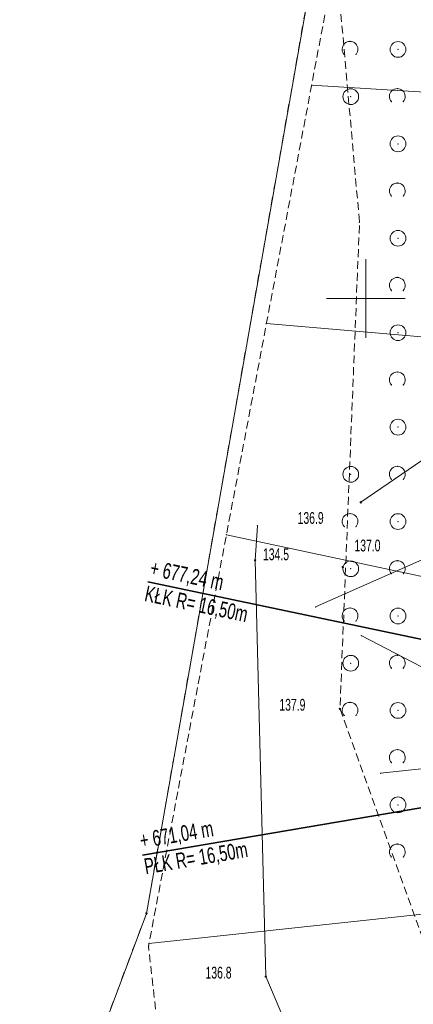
# Model space of a CAD drawing. Extents: x 6456700 to 6518119, y 5963420 to 5980059.
# Tile 186 of 256: x 6512447 to 6512472, y 5966254 to 5966317. Entities that reach past the tile are written whole.
import ezdxf
from ezdxf.enums import TextEntityAlignment as Align

# ---------------------------------------------------------------- set-up
doc = ezdxf.new("R2010")
doc.units = 0
doc.header["$MEASUREMENT"] = 0
doc.linetypes.add('L_0_03', pattern=[1, 0.5, -0.5])
doc.linetypes.add('L_0_5A', pattern=[0.75, 0.5, -0.25])
doc.layers.get('0').update_dxf_attribs({"color": 2, "linetype": 'CONTINUOUS', "lineweight": 5})
for name, color, linetype, lineweight in [('000_Inne__niezydentyfikowane_', 7, 'CONTINUOUS', 18), ('18mm Kreska ciągła', 7, 'CONTINUOUS', 18), ('203_punkt_graniczny', 7, 'CONTINUOUS', 18), ('218_kontur_uzytku_gruntowego', 96, 'L_0_03', 18), ('219_dzialka_ewidencyjna', 7, 'CONTINUOUS', 18), ('35mm Ciągła', 7, 'CONTINUOUS', 35), ('9mm Kreska ciągła', 252, 'CONTINUOUS', 9), ('pikieta_naturalna', 7, 'CONTINUOUS', 18), ('pikieta_naturalna_Atr2', 7, 'CONTINUOUS', 18), ('przewod_wodociagowy', 7, 'CONTINUOUS', 18), ('siatka_krzyrzy', 7, 'CONTINUOUS', 18), ('skarpa_nieumocniona', 7, 'CONTINUOUS', 18), ('zadrzewienie__zakrzewienie', 7, 'CONTINUOUS', 18)]:
    doc.layers.add(name, color=color, linetype=linetype, lineweight=lineweight)
doc.styles.get("Standard").update_dxf_attribs({"font": 'txt', "width": 0.75})
doc.styles.add('Znaczniki', font='GOTHIC.TTF', dxfattribs={"width": 0.7})

# ---------------------------------------------------------------- blocks, each defined once
blk = doc.blocks.new('mdcp_nowa')
at = {"layer": '203_punkt_graniczny', "linetype": 'Continuous', "lineweight": 18}
blk.add_hatch(color=18, dxfattribs=at).paths.add_polyline_path([(6495186.07, 5982710.885, 1), (6495186.07, 5982710.975, 1)])
at = {"layer": 'pikieta_naturalna', "linetype": 'Continuous', "lineweight": 18}
for points in [[(6495199.68, 5982737.005, 1), (6495199.68, 5982737.095, 1)], [(6495192.97, 5982733.325, 1), (6495192.97, 5982733.415, 1)], [(6495198.54, 5982732.885, 1), (6495198.54, 5982732.975, 1)], [(6495198.36, 5982723.875, 1), (6495198.36, 5982723.965, 1)], [(6495193.65, 5982706.875, 1), (6495193.65, 5982706.965, 1)]]:
    blk.add_hatch(color=18, dxfattribs=at).paths.add_polyline_path(points)
at = {"layer": '000_Inne__niezydentyfikowane_', "linetype": 'Continuous', "lineweight": 18, "flags": 128}
for points in [[(6495219.16, 5982762.16), (6495196.56, 5982763.55)], [(6495217.59, 5982746.35), (6495193.69, 5982748.42)], [(6495215.39, 5982729.82), (6495191.15, 5982734.99)], [(6495213.86, 5982721.21), (6495200.94, 5982719.83)], [(6495214.84, 5982712.08), (6495186.23, 5982709.02)]]:
    blk.add_lwpolyline(points, dxfattribs=at)
at = {"layer": '000_Inne__niezydentyfikowane_'}
for p in [(6495196.56, 5982763.55), (6495193.69, 5982748.42), (6495191.15, 5982734.99), (6495200.94, 5982719.83), (6495186.23, 5982709.02)]:
    blk.add_point(p, dxfattribs=at)
at = {"layer": '203_punkt_graniczny', "color": 7, "linetype": 'Continuous', "lineweight": 18}
blk.add_circle((6495186.07, 5982710.93), 0.045, dxfattribs=at)
at = {"layer": '203_punkt_graniczny'}
blk.add_point((6495186.07, 5982710.93), dxfattribs=at)
at = {"layer": '218_kontur_uzytku_gruntowego', "lineweight": 18, "flags": 128}
for points in [[(6495197.03, 5982773.19), (6495186.07, 5982710.93)], [(6495186.07, 5982710.93), (6495175.73, 5982683.41)]]:
    blk.add_lwpolyline(points, dxfattribs=at)
at = {"layer": '218_kontur_uzytku_gruntowego'}
blk.add_point((6495186.07, 5982710.93), dxfattribs=at)
blk.add_point((6495186.07, 5982710.93), dxfattribs=at)
at = {"layer": '219_dzialka_ewidencyjna', "color": 3, "linetype": 'Continuous', "lineweight": 18, "flags": 128}
for points in [[(6495197.03, 5982773.19), (6495186.07, 5982710.93)], [(6495186.07, 5982710.93), (6495175.73, 5982683.41)]]:
    blk.add_lwpolyline(points, dxfattribs=at)
at = {"layer": '219_dzialka_ewidencyjna', "color": 3}
blk.add_point((6495186.07, 5982710.93), dxfattribs=at)
blk.add_point((6495186.07, 5982710.93), dxfattribs=at)
at = {"layer": 'pikieta_naturalna', "color": 7, "linetype": 'Continuous', "lineweight": 18}
for centre in [(6495199.68, 5982737.05), (6495192.97, 5982733.37), (6495198.54, 5982732.93), (6495198.36, 5982723.92), (6495193.65, 5982706.92)]:
    blk.add_circle(centre, 0.045, dxfattribs=at)
at = {"layer": 'pikieta_naturalna'}
for p in [(6495199.68, 5982737.05), (6495192.97, 5982733.37), (6495198.54, 5982732.93), (6495198.36, 5982723.92), (6495193.65, 5982706.92)]:
    blk.add_point(p, dxfattribs=at)
at = {"layer": 'przewod_wodociagowy', "color": 5, "linetype": 'Continuous', "lineweight": 18, "flags": 128}
for points in [[(6495199.68, 5982737.05), (6495218.71, 5982750.07), (6495236.73, 5982758.33), (6495239.81, 5982767.68), (6495237.72, 5982768.37)], [(6495196.81, 5982730.4), (6495218.5, 5982740), (6495231.4, 5982741.02), (6495240.18, 5982742.91)], [(6495193.12, 5982735.56), (6495192.97, 5982733.37), (6495193.65, 5982706.92), (6495209.69, 5982669.14), (6495217.53, 5982659.61)], [(6495199.71, 5982728.58), (6495215.49, 5982720.38), (6495247.68, 5982715.98)]]:
    blk.add_lwpolyline(points, dxfattribs=at)
at = {"layer": 'przewod_wodociagowy'}
for p in [(6495199.68, 5982737.05), (6495193.12, 5982735.56), (6495192.97, 5982733.37), (6495196.81, 5982730.4), (6495199.71, 5982728.58), (6495193.65, 5982706.92)]:
    blk.add_point(p, dxfattribs=at)
at = {"layer": 'siatka_krzyrzy', "linetype": 'Continuous', "lineweight": 18, "flags": 128}
for points in [[(6495200, 5982747.5), (6495200, 5982752.5)], [(6495197.5, 5982750), (6495202.5, 5982750)]]:
    blk.add_lwpolyline(points, dxfattribs=at)
at = {"layer": 'skarpa_nieumocniona', "color": 7, "linetype": 'L_0_5A', "lineweight": 18, "flags": 128}
blk.add_lwpolyline([(6495164.9, 5982649.94), (6495163.09, 5982656.15), (6495163.22, 5982669.76), (6495188.38, 5982689.5), (6495186.2, 5982708.84), (6495198.1, 5982771.69), (6495189.71, 5982797.13), (6495190.11, 5982813.04), (6495182.48, 5982827.31), (6495178.96, 5982851.25), (6495191.07, 5982840.79), (6495191.62, 5982834.85), (6495199.04, 5982823.27), (6495211.41, 5982810.19), (6495217.82, 5982801.43), (6495220.68, 5982793.48), (6495219.14, 5982761.8), (6495218.03, 5982751.42), (6495216.68, 5982735.87), (6495213.76, 5982722.16), (6495216.69, 5982694.74), (6495210.67, 5982683.55), (6495198.18, 5982673.88), (6495187.65, 5982663.43), (6495180.03, 5982652.28), (6495172.14, 5982641.91), (6495170.9, 5982640.23)], close=True, dxfattribs=at)
at = {"layer": 'skarpa_nieumocniona'}
blk.add_point((6495186.2, 5982708.84), dxfattribs=at)
blk.add_point((6495186.2, 5982708.84), dxfattribs=at)
at = {"layer": 'zadrzewienie__zakrzewienie', "color": 7, "linetype": 'L_0_5A', "lineweight": 18, "flags": 128}
blk.add_lwpolyline([(6495208.22, 5982696.63), (6495198.36, 5982723.92), (6495199.6, 5982754.85), (6495198.1, 5982771.69), (6495189.71, 5982797.13), (6495190.11, 5982813.04), (6495182.48, 5982827.31), (6495178.96, 5982851.25), (6495191.07, 5982840.79), (6495191.62, 5982834.85), (6495199.04, 5982823.27), (6495211.41, 5982810.19), (6495217.82, 5982801.43), (6495220.68, 5982793.48), (6495219.14, 5982761.8), (6495218.03, 5982751.42), (6495216.68, 5982735.87), (6495213.76, 5982722.16), (6495216.69, 5982694.74)], close=True, dxfattribs=at)
at = {"layer": 'zadrzewienie__zakrzewienie', "color": 7, "linetype": 'Continuous', "lineweight": 18}
for centre in [(6495202.046, 5982765.826), (6495199.046, 5982762.826), (6495202.046, 5982759.826), (6495202.046, 5982753.826), (6495202.046, 5982747.826), (6495202.046, 5982741.826), (6495199.046, 5982738.826), (6495202.046, 5982735.826), (6495199.046, 5982732.826), (6495202.046, 5982729.826), (6495199.046, 5982726.826), (6495202.046, 5982723.826), (6495202.046, 5982717.826)]:
    blk.add_circle(centre, 0.5, dxfattribs=at)
for centre in [(6495199.004, 5982765.837), (6495202.004, 5982762.837), (6495202.004, 5982756.837), (6495202.004, 5982750.837), (6495202.004, 5982744.837), (6495202.004, 5982738.837), (6495199.004, 5982735.837), (6495202.004, 5982732.837), (6495199.004, 5982729.837), (6495202.004, 5982726.837), (6495199.004, 5982723.837), (6495202.004, 5982720.837), (6495202.004, 5982714.837)]:
    blk.add_arc(centre, 0.5, 318.85, 221.162, dxfattribs=at)
at = {"layer": 'zadrzewienie__zakrzewienie'}
for p in [(6495199.004, 5982766.337), (6495198.628, 5982765.508), (6495199.38, 5982765.508), (6495202.046, 5982765.826), (6495199.046, 5982762.826), (6495202.004, 5982763.337), (6495201.628, 5982762.508), (6495202.38, 5982762.508), (6495202.046, 5982759.826), (6495202.004, 5982757.337), (6495201.628, 5982756.508), (6495202.38, 5982756.508), (6495199.6, 5982754.85), (6495202.046, 5982753.826), (6495202.004, 5982751.337), (6495201.628, 5982750.508), (6495202.38, 5982750.508), (6495202.046, 5982747.826), (6495202.004, 5982745.337), (6495201.628, 5982744.508), (6495202.38, 5982744.508), (6495202.046, 5982741.826), (6495202.004, 5982739.337), (6495199.046, 5982738.826), (6495201.628, 5982738.508), (6495202.38, 5982738.508), (6495199.004, 5982736.337), (6495198.628, 5982735.508), (6495199.38, 5982735.508), (6495202.046, 5982735.826), (6495199.046, 5982732.826), (6495202.004, 5982733.337), (6495201.628, 5982732.508), (6495202.38, 5982732.508), (6495199.004, 5982730.337), (6495202.046, 5982729.826), (6495198.628, 5982729.508), (6495199.38, 5982729.508), (6495202.004, 5982727.337), (6495199.046, 5982726.826), (6495201.628, 5982726.508), (6495202.38, 5982726.508), (6495199.004, 5982724.337), (6495198.36, 5982723.92), (6495198.628, 5982723.508), (6495199.38, 5982723.508), (6495202.046, 5982723.826), (6495202.004, 5982721.337), (6495201.628, 5982720.508), (6495202.38, 5982720.508), (6495202.046, 5982717.826), (6495202.004, 5982715.337), (6495201.628, 5982714.508), (6495202.38, 5982714.508)]:
    blk.add_point(p, dxfattribs=at)
at = {"layer": 'pikieta_naturalna_Atr2', "color": 7, "lineweight": 15, "width": 0.66}
for s, p in [('136.9', (6495195.67, 5982736.43)), ('137.0', (6495199.28, 5982734.68)), ('134.5', (6495193.47, 5982734.12)), ('137.9', (6495194.51, 5982724.56)), ('136.8', (6495189.82, 5982707.54))]:
    blk.add_text(s, height=0.75, dxfattribs=at).set_placement(p, align=Align.TOP_LEFT)

msp = doc.modelspace()

# ---------------------------------------------------------------- block references
at = {"linetype": 'ByBlock'}
msp.add_blockref('mdcp_nowa', (17268.786, -16450.998), dxfattribs=at)

# ---------------------------------------------------------------- next in the draw order: hatches: boundary and pattern name
at = {"layer": '9mm Kreska ciągła'}
h = msp.add_hatch(dxfattribs=at)
h.set_pattern_fill('SAND_AND_LIME', color=4, scale=0.1)
h.set_pattern_definition([(37.5, (6512163.41104, 5965706.02106), (-0.006803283, 0.208096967), [0, -0.16416, 0, -0.1836, 0, -0.1755]), (7.5, (6512163.41104, 5965706.02106), (0.19113588, 0.30479178), [0, -0.08856, 0, -0.14796, 0, -0.0567]), (-32.5, (6512163.2782, 5965706.02106), (0.33632732, 0.00061118), [0, -0.054, 0, -0.1944, 0, -0.2538]), (-42.5, (6512163.2782, 5965706.02106), (0.32466167, 0.09478896), [0, -0.027, 0, -0.12744, 0, -0.1458])])
edge = h.paths.add_edge_path()
edge.add_line((6512494.454, 5966351.121), (6512492.815, 5966327.914))
edge.add_arc((6512641.445, 5966317.419), 149, 175.96099, 178.25385)
edge.add_line((6512492.514, 5966321.96), (6512491.933, 5966302.891))
edge.add_arc((6512440.957, 5966304.445), 51, 348.13301, 358.25385, ccw=False)
edge.add_line((6512490.867, 5966293.957), (6512486.741, 5966274.321))
edge.add_arc((6512500.441, 5966271.442), 14, 168.13301, 189.66075)
edge.add_line((6512486.64, 5966269.093), (6512490.395, 5966247.035))
edge.add_line((6512490.395, 5966247.035), (6512490.607, 5966245.791))
edge.add_arc((6512474.833, 5966243.106), 16, 357.41334, 369.66075, ccw=False)
edge.add_line((6512490.817, 5966242.384), (6512490.724, 5966240.322))
edge.add_arc((6512474.74, 5966241.044), 16, 304.69475, 357.41334, ccw=False)
edge.add_line((6512483.848, 5966227.889), (6512479.157, 5966224.642))
edge.add_arc((6512563.968, 5966102.134), 149, 124.69475, 128.17467)
edge.add_line((6512471.877, 5966219.268), (6512459.798, 5966209.771))
edge.add_arc((6512468.451, 5966198.766), 14, 128.17467, 146.52826)
edge.add_line((6512456.773, 5966206.487), (6512454.137, 5966202.499))
edge.add_arc((6512536.718, 5966147.898), 99, 146.52826, 150.19331)
edge.add_line((6512450.815, 5966197.109), (6512447.264, 5966190.909))
edge.add_arc((6512533.167, 5966141.699), 99, 150.19331, 155.56334)
edge.add_line((6512443.035, 5966182.654), (6512432.867, 5966160.275))
edge.add_arc((6512409.196, 5966171.031), 26, 321.1758, 335.56334, ccw=False)
edge.add_line((6512429.452, 5966154.731), (6512421.621, 5966145))
edge.add_arc((6512409.156, 5966155.031), 16, 309.59305, 321.1758, ccw=False)
edge.add_line((6512419.353, 5966142.701), (6512410.592, 5966135.455))
edge.add_arc((6512400.395, 5966147.785), 16, 291.72006, 309.59305, ccw=False)
edge.add_line((6512406.316, 5966132.921), (6512399.28, 5966130.118))
edge.add_arc((6512417.414, 5966084.597), 49, 111.72006, 118.67866)
edge.add_line((6512393.899, 5966127.586), (6512378.766, 5966119.308))
edge.add_arc((6512390.283, 5966098.252), 24, 118.67866, 130.97644)
edge.add_line((6512374.545, 5966116.372), (6512369.458, 5966111.954))
edge.add_arc((6512385.196, 5966093.834), 24, 130.97644, 144.24742)
edge.add_line((6512365.719, 5966107.857), (6512360.498, 5966100.604))
edge.add_arc((6512392.148, 5966077.817), 39, 144.24742, 151.71864)
edge.add_line((6512357.804, 5966096.296), (6512346.179, 5966074.69))
edge.add_arc((6512310.073, 5966094.116), 41, 323.54004, 331.71864, ccw=False)
edge.add_line((6512343.048, 5966069.751), (6512332.977, 5966056.12))
edge.add_arc((6512291.959, 5966086.427), 51, 314.86874, 323.54004, ccw=False)
edge.add_line((6512327.939, 5966050.283), (6512325.436, 5966047.791))
edge.add_arc((6512381.169, 5965991.802), 79, 134.86874, 142.03498)
edge.add_line((6512318.887, 5966040.401), (6512317.812, 5966039.024))
edge.add_arc((6512348.559, 5966015.032), 39, 142.03498, 151.90193)
edge.add_line((6512314.155, 5966033.4), (6512307.014, 5966020.024))
edge.add_arc((6512085.596, 5966138.241), 251, 330.1315, 331.90193, ccw=False)
edge.add_line((6512303.256, 5966013.24), (6512293.172, 5965995.681))
edge.add_arc((6512509.097, 5965871.676), 249, 150.1315, 153.31422)
edge.add_line((6512286.62, 5965983.501), (6512270.802, 5965952.031))
edge.add_arc((6512493.279, 5965840.205), 249, 153.31422, 155.41165)
edge.add_line((6512266.858, 5965943.813), (6512249.846, 5965906.636))
edge.add_arc((6512203.471, 5965927.857), 51, 325.40047, 335.41165, ccw=False)
edge.add_line((6512245.451, 5965898.897), (6512232.463, 5965880.07))
edge.add_arc((6512313.954, 5965823.854), 99, 145.40047, 150.15364)
edge.add_line((6512228.085, 5965873.124), (6512213.877, 5965848.362))
edge.add_arc((6512299.746, 5965799.092), 99, 150.15364, 156.12969)
edge.add_line((6512209.214, 5965839.154), (6512198.858, 5965815.752))
edge.add_arc((6512518.006, 5965674.523), 349, 156.12969, 156.8073)
edge.add_line((6512197.211, 5965811.968), (6512194.929, 5965806.643))
edge.add_arc((6512331.888, 5965747.963), 149, 156.8073, 160.58951)
edge.add_line((6512191.357, 5965797.481), (6512178.615, 5965761.319))
edge.add_arc((6511941.881, 5965844.735), 251, 339.22463, 340.58951, ccw=False)
edge.add_line((6512176.561, 5965755.704), (6512169.456, 5965736.976))
edge.add_arc((6512195.168, 5965727.222), 27.5, 159.22463, 216.73933)
edge.add_line((6512173.13, 5965710.772), (6512174.444, 5965709.012))
edge.add_line((6512174.444, 5965709.012), (6512170.437, 5965706.021))
edge.add_line((6512170.437, 5965706.021), (6512164.212, 5965719.71))
edge.add_arc((6512161.212, 5965719.741), 3, 359.40734, 370.87144)
edge.add_arc((6512205.039, 5965728.159), 41.628, 165.26056, 190.87144, ccw=False)
edge.add_line((6512164.781, 5965738.75), (6512171.886, 5965757.477))
edge.add_arc((6511941.881, 5965844.735), 246, 339.22463, 340.58951)
edge.add_line((6512173.899, 5965762.981), (6512186.641, 5965799.143))
edge.add_arc((6512331.888, 5965747.963), 154, 156.8073, 160.58951, ccw=False)
edge.add_line((6512190.333, 5965808.612), (6512192.615, 5965813.937))
edge.add_arc((6512518.006, 5965674.523), 354, 156.12969, 156.8073, ccw=False)
edge.add_line((6512194.286, 5965817.775), (6512204.642, 5965841.178))
edge.add_arc((6512299.746, 5965799.092), 104, 150.15364, 156.12969, ccw=False)
edge.add_line((6512209.541, 5965850.851), (6512223.749, 5965875.613))
edge.add_arc((6512313.954, 5965823.854), 104, 145.40047, 150.15364, ccw=False)
edge.add_line((6512228.348, 5965882.91), (6512241.335, 5965901.737))
edge.add_arc((6512203.471, 5965927.857), 46, 325.40047, 335.41165)
edge.add_line((6512245.3, 5965908.717), (6512262.312, 5965945.894))
edge.add_arc((6512493.279, 5965840.205), 254, 153.31422, 155.41165, ccw=False)
edge.add_line((6512266.334, 5965954.276), (6512282.153, 5965985.747))
edge.add_arc((6512509.097, 5965871.676), 254, 150.1315, 153.31422, ccw=False)
edge.add_line((6512288.836, 5965998.171), (6512298.92, 5966015.73))
edge.add_arc((6512085.596, 5966138.241), 246, 330.1315, 331.90193)
edge.add_line((6512302.603, 5966022.379), (6512309.745, 5966035.755))
edge.add_arc((6512348.559, 5966015.032), 44, 142.03498, 151.90193, ccw=False)
edge.add_line((6512313.87, 5966042.1), (6512314.945, 5966043.477))
edge.add_arc((6512381.169, 5965991.802), 84, 134.86874, 142.03498, ccw=False)
edge.add_line((6512321.909, 5966051.335), (6512324.411, 5966053.826))
edge.add_arc((6512291.959, 5966086.427), 46, 314.86874, 323.54004)
edge.add_line((6512328.955, 5966059.091), (6512339.027, 5966072.722))
edge.add_arc((6512310.073, 5966094.116), 36, 323.54004, 331.71864)
edge.add_line((6512341.776, 5966077.059), (6512353.4, 5966098.665))
edge.add_arc((6512392.148, 5966077.817), 44, 144.24742, 151.71864, ccw=False)
edge.add_line((6512356.44, 5966103.526), (6512361.662, 5966110.778))
edge.add_arc((6512385.196, 5966093.834), 29, 130.97644, 144.24742, ccw=False)
edge.add_line((6512366.18, 5966115.728), (6512371.267, 5966120.147))
edge.add_arc((6512390.283, 5966098.252), 29, 118.67866, 130.97644, ccw=False)
edge.add_line((6512376.366, 5966123.695), (6512391.499, 5966131.972))
edge.add_arc((6512417.414, 5966084.597), 54, 111.72006, 118.67866, ccw=False)
edge.add_line((6512397.43, 5966134.763), (6512404.466, 5966137.566))
edge.add_arc((6512400.395, 5966147.785), 11, 291.72006, 309.59305)
edge.add_line((6512407.405, 5966139.308), (6512409.544, 5966141.077))
edge.add_line((6512409.544, 5966141.077), (6512412.36, 5966140.811))
edge.add_line((6512412.36, 5966140.811), (6512417.441, 5966145.013))
edge.add_arc((6512409.156, 5966155.031), 13, 309.59305, 321.1758)
edge.add_line((6512419.284, 5966146.881), (6512427.115, 5966156.612))
edge.add_arc((6512409.196, 5966171.031), 23, 321.1758, 335.56334)
edge.add_line((6512430.135, 5966161.516), (6512434.645, 5966171.44))
edge.add_line((6512434.645, 5966171.44), (6512440.928, 5966185.268))
edge.add_line((6512440.928, 5966185.268), (6512439.963, 5966187.841))
edge.add_arc((6512668.213, 5966069.673), 257.025, 151.22581, 152.62894, ccw=False)
edge.add_line((6512442.925, 5966193.394), (6512446.477, 5966199.594))
edge.add_arc((6512536.718, 5966147.898), 104, 146.52826, 150.19331, ccw=False)
edge.add_line((6512449.966, 5966205.257), (6512452.602, 5966209.244))
edge.add_arc((6512468.451, 5966198.766), 19, 128.17467, 146.52826, ccw=False)
edge.add_line((6512456.708, 5966213.702), (6512468.787, 5966223.198))
edge.add_arc((6512563.968, 5966102.134), 154, 124.69475, 128.17467, ccw=False)
edge.add_line((6512476.311, 5966228.753), (6512481.002, 5966232))
edge.add_arc((6512474.74, 5966241.044), 11, 304.69475, 357.41334)
edge.add_line((6512485.729, 5966240.548), (6512485.822, 5966242.609))
edge.add_arc((6512474.833, 5966243.106), 11, 357.41334, 369.66075)
edge.add_line((6512485.677, 5966244.952), (6512485.4, 5966246.584))
edge.add_line((6512485.4, 5966246.584), (6512485.465, 5966247.035))
edge.add_line((6512485.465, 5966247.035), (6512481.305, 5966271.715))
edge.add_line((6512481.305, 5966271.715), (6512486.925, 5966298.805))
edge.add_line((6512486.925, 5966298.805), (6512487.695, 5966325.335))
edge.add_line((6512487.695, 5966325.335), (6512488.895, 5966340.485))
edge.add_line((6512488.895, 5966340.485), (6512488.714, 5966340.814))
edge.add_line((6512488.714, 5966340.814), (6512489.699, 5966354.77))
edge.add_line((6512489.699, 5966354.77), (6512494.454, 5966351.121))

# ---------------------------------------------------------------- next in the draw order: linework, layer by layer
at = {"layer": '35mm Ciągła'}
for p, q in [((6512484.294, 5966274.836), (6512454.935, 5966281.005)), ((6512484.175, 5966268.674), (6512454.601, 5966263.639))]:
    msp.add_line(p, q, dxfattribs=at)

# ---------------------------------------------------------------- next in the draw order: texts
at = {"layer": '18mm Kreska ciągła', "char_height": 1, "attachment_point": 4, "style": 'Znaczniki'}
for s, insert, rotation in [('+ 677,24 m\\PKŁK R= 16,50m', (6512454.935, 5966281.005), 348.13301), ('+ 671,04 m\\PPŁK R= 16,50m', (6512454.601, 5966263.639), 9.66075)]:
    msp.add_mtext(s, dxfattribs=dict(at, insert=insert, rotation=rotation))

doc.saveas('drawing.dxf')
